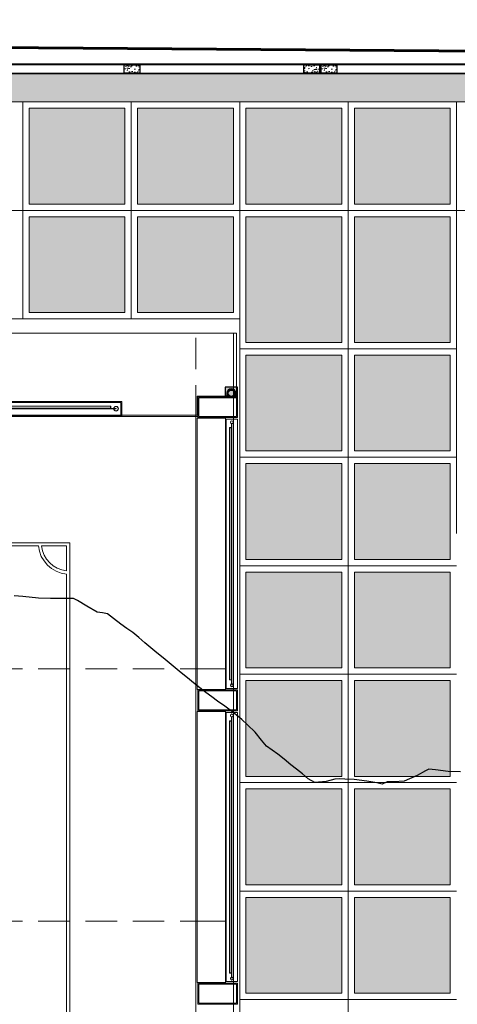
# Model space of a CAD drawing. Header units: millimetres. Extents: x -8931983 to 9630244, y 4 to 18563053.
# Tile 220 of 256: x 349113 to 349120, y 9282016 to 9282032. Entities that reach past the tile are written whole.
import ezdxf

# ---------------------------------------------------------------- set-up
doc = ezdxf.new("R2010")
doc.units = ezdxf.units.MM
doc.linetypes.add('CONTINUA', pattern=[0])
doc.linetypes.add('DASHED2', pattern=[0.375, 0.25, -0.125])
for name, color, linetype, lineweight in [('.', 7, 'Continuous', 0), ('0_ CUNETAS', 151, 'Continuous', 5), ('0_MUROS 2 BAJOS', 150, 'Continuous', 9), ('1.0 def', 7, 'Continuous', 0), ('A-FLOR-HRAL', 7, 'Continuous', 18), ('A-WALL-PATT', 7, 'Continuous', 18), ('Cerco Perimetrico', 151, 'Continuous', 18), ('HIERVA', 108, 'Continuous', 0), ('juntas', 7, 'Continuous', 5), ('JUNTAS DE DILATACIÓN', 160, 'CONTINUA', 9), ('TARRAJEO', 32, 'Continuous', 0), ('vereda', 254, 'Continuous', 5), ('Voley', 2, 'Continuous', 5)]:
    doc.layers.add(name, color=color, linetype=linetype, lineweight=lineweight)
for name, color, linetype, lineweight, true_color in [('0_COLUMNA ACHURADO', 250, 'Continuous', 0, 0x363636), ('0_PISOS', 252, 'Continuous', 0, 0x8a8a8a), ('PISO Cemento pulido', 254, 'Continuous', 5, 0xd1d1d1), ('tuberia des. fluvial ftt', 169, 'Continuous', 0, 0x232d53)]:
    doc.layers.add(name, color=color, linetype=linetype, lineweight=lineweight, true_color=true_color)
doc.layers.add('C-TOPO', color=7, linetype='Continuous')
doc.layers.add('COLUMNA T.E', color=6, linetype='Continuous')

# ---------------------------------------------------------------- blocks, each defined once
blk = doc.blocks.new('LINEAS DE COLOR NEGRO')
at = {"layer": 'Voley', "color": 18, "lineweight": 0, "true_color": 0x000000}
for p, q in [((31.648, -31.3), (31.648, -12.3)), ((29.648, -23.298), (29.648, -29.3)), ((29.598, -28.803), (29.598, -28.05)), ((29.598, -29.25), (29.598, -28.853)), ((29.648, -29.3), (1.648, -29.3)), ((15.673, -29.25), (29.15, -29.25)), ((29.201, -29.25), (29.598, -29.25)), ((31.673, -30.126), (31.673, -31.323)), ((-0.352, -31.3), (31.648, -31.3))]:
    blk.add_line(p, q, dxfattribs=at)
for radius, start, end in [(0.5, 95.7392, 174.2608), (0.45, 96.3794, 173.6206)]:
    blk.add_arc((29.648, -29.3), radius, start, end, dxfattribs=at)
blk = doc.blocks.new('cerco de malla - H_2_0-4363173-PLANTA GENERAL')
at = {"layer": 'Voley', "color": 251, "true_color": 0x636466}
for p, q in [((0, 0.007), (0.033, 0.007)), ((0, 0.007), (0, 0.004)), ((0.034, 0.004), (0, 0.004)), ((0.037, 0.007), (0.038, 0.007)), ((0.038, 0.004), (0.038, 0.009)), ((0.038, 0.009), (0.085, 0.009)), ((0.085, 0.004), (0.038, 0.004)), ((4.015, 0.042), (0.085, 0.042)), ((0.085, 0.009), (0.085, 0.042)), ((4.015, 0.042), (0.085, 0.042)), ((0.085, 0.009), (0.085, 0.004)), ((0.123, 0.009), (0.085, 0.009)), ((0.085, 0.004), (0.123, 0.004)), ((0.088, 0.039), (0.088, 0.01)), ((0.088, 0.015), (0.12, 0.015)), ((0.088, 0.01), (0.088, 0.015)), ((0.12, 0.01), (0.088, 0.01)), ((0.12, 0.015), (0.12, 0.01)), ((3.98, 0.015), (0.12, 0.015)), ((2.031, 0.01), (0.12, 0.01)), ((0.123, 0.004), (0.123, 0.009)), ((0.123, 0.007), (2.031, 0.007)), ((2.031, 0.006), (0.123, 0.006)), ((2.031, 0.004), (0.123, 0.004)), ((2.031, 0.007), (2.031, 0.01)), ((2.031, 0.01), (2.069, 0.01)), ((2.069, 0.007), (2.031, 0.007)), ((2.031, 0.007), (2.031, 0.004)), ((2.031, 0.004), (2.069, 0.004)), ((2.069, 0.01), (2.069, 0.007)), ((3.98, 0.01), (2.069, 0.01)), ((2.069, 0.007), (3.977, 0.007)), ((2.069, 0.004), (2.069, 0.007)), ((3.977, 0.006), (2.069, 0.006)), ((3.977, 0.004), (2.069, 0.004)), ((4.015, 0.009), (3.977, 0.009)), ((3.977, 0.009), (3.977, 0.004)), ((3.977, 0.004), (4.015, 0.004)), ((3.98, 0.015), (4.012, 0.015)), ((3.98, 0.01), (3.98, 0.015)), ((4.012, 0.01), (3.98, 0.01)), ((4.012, 0.01), (4.012, 0.039)), ((4.012, 0.015), (4.012, 0.01)), ((4.015, 0.042), (4.015, 0.009)), ((4.015, 0.009), (4.063, 0.009)), ((4.015, 0.004), (4.015, 0.009)), ((4.063, 0.004), (4.015, 0.004)), ((4.063, 0.009), (4.063, 0.004))]:
    blk.add_line(p, q, dxfattribs=at)
for centre, radius, start, end in [((0, 0.004), 0.0375, 0, 180), ((0, 0.004), 0.0375, 180, 360), ((0, 0.004), 0.0343, 0, 180), ((0, 0.004), 0.0343, 180, 360), ((0.085, 0.039), 0.00317, 0, 90), ((0.091, 0.01), 0.00317, 180, 211.0682), ((4.009, 0.01), 0.00318, 328.9318, 360), ((4.015, 0.039), 0.00317, 90, 180), ((4.1, 0.004), 0.0375, 0, 180), ((4.1, 0.004), 0.0375, 180, 0), ((4.1, 0.004), 0.0343, 360, 180), ((4.1, 0.004), 0.0343, 180, 360)]:
    blk.add_arc(centre, radius, start, end, dxfattribs=at)
for points, knots in [([(0.085, 0.042), (0.085, 0.042), (0.086, 0.042), (0.086, 0.042), (0.087, 0.042), (0.087, 0.042), (0.087, 0.041), (0.087, 0.041), (0.087, 0.041), (0.088, 0.041), (0.088, 0.041), (0.088, 0.04), (0.088, 0.04), (0.088, 0.039), (0.088, 0.039)], [-1, -1, -1, -1, -0.833333, -0.75, -0.666667, -0.625, -0.583333, -0.5, -0.458333, -0.416667, -0.333333, -0.25, -0.166667, 0, 0, 0, 0]), ([(4.012, 0.039), (4.012, 0.039), (4.012, 0.04), (4.012, 0.04), (4.012, 0.041), (4.012, 0.041), (4.013, 0.041), (4.013, 0.041), (4.013, 0.041), (4.013, 0.042), (4.014, 0.042), (4.014, 0.042), (4.014, 0.042), (4.015, 0.042), (4.015, 0.042)], [0, 0, 0, 0, 0.166667, 0.25, 0.333333, 0.416667, 0.458333, 0.5, 0.583333, 0.666667, 0.708333, 0.75, 0.833333, 1, 1, 1, 1])]:
    blk.add_open_spline(points, degree=3, knots=knots, dxfattribs=at)
blk = doc.blocks.new('cerco de malla - h_2_435-4214715-PLANTA GENERAL')
at = {"layer": 'Voley', "color": 251, "true_color": 0x636466}
for p, q in [((0, 0.007), (0.021, 0.007)), ((0, 0.007), (0, 0.004)), ((0.022, 0.004), (0, 0.004)), ((0.025, 0.004), (0.025, 0.009)), ((0.025, 0.009), (0.085, 0.009)), ((0.085, 0.004), (0.025, 0.004)), ((4.085, 0.042), (0.085, 0.042)), ((4.085, 0.042), (0.085, 0.042)), ((0.085, 0.009), (0.085, 0.042)), ((0.085, 0.009), (0.085, 0.004)), ((0.123, 0.009), (0.085, 0.009)), ((0.085, 0.004), (0.123, 0.004)), ((0.088, 0.039), (0.088, 0.01)), ((0.088, 0.015), (0.12, 0.015)), ((0.088, 0.01), (0.088, 0.015)), ((0.12, 0.01), (0.088, 0.01)), ((4.05, 0.015), (0.12, 0.015)), ((2.066, 0.01), (0.12, 0.01)), ((0.123, 0.004), (0.123, 0.009)), ((0.123, 0.007), (2.066, 0.007)), ((2.066, 0.006), (0.123, 0.006)), ((2.066, 0.004), (0.123, 0.004)), ((2.066, 0.007), (2.066, 0.01)), ((2.066, 0.01), (2.104, 0.01)), ((2.066, 0.007), (2.066, 0.004)), ((2.066, 0.004), (2.104, 0.004)), ((2.104, 0.01), (2.104, 0.007)), ((4.05, 0.01), (2.104, 0.01)), ((2.104, 0.007), (4.047, 0.007)), ((2.104, 0.004), (2.104, 0.007)), ((4.047, 0.006), (2.104, 0.006)), ((4.047, 0.004), (2.104, 0.004)), ((4.085, 0.009), (4.047, 0.009)), ((4.047, 0.009), (4.047, 0.004)), ((4.047, 0.004), (4.085, 0.004)), ((4.05, 0.015), (4.082, 0.015)), ((4.05, 0.01), (4.05, 0.015)), ((4.082, 0.01), (4.05, 0.01)), ((4.082, 0.01), (4.082, 0.039)), ((4.082, 0.015), (4.082, 0.01)), ((4.085, 0.042), (4.085, 0.009)), ((4.085, 0.009), (4.145, 0.009)), ((4.085, 0.004), (4.085, 0.009)), ((4.145, 0.004), (4.085, 0.004)), ((4.145, 0.009), (4.145, 0.004))]:
    blk.add_line(p, q, dxfattribs=at)
for centre, radius, start, end in [((0, 0.004), 0.025, 0, 180), ((0, 0.004), 0.025, 180, 360), ((0, 0.004), 0.0218, 0, 180), ((0, 0.004), 0.0218, 180, 360), ((0, 0.004), 0.0218, 142.4111, 145.3367), ((0, 0.004), 0.0218, 107.2326, 109.3015), ((0, 0.004), 0.0218, 70.6985, 72.7674), ((0, 0.004), 0.0218, 34.6633, 37.5889), ((0.085, 0.039), 0.00317, 360, 90), ((0.091, 0.01), 0.00317, 180, 211.0682), ((4.079, 0.01), 0.00318, 328.9318, 360), ((4.085, 0.039), 0.00318, 90, 180), ((4.17, 0.004), 0.025, 0, 180), ((4.17, 0.004), 0.025, 180, 0), ((4.17, 0.004), 0.0218, 360, 180), ((4.17, 0.004), 0.0218, 180, 360), ((4.17, 0.004), 0.0218, 142.4111, 145.3367), ((4.17, 0.004), 0.0218, 107.2326, 109.3015), ((4.17, 0.004), 0.0218, 70.6985, 72.7674), ((4.17, 0.004), 0.0218, 34.6633, 37.5889), ((0, 0.004), 0.0218, 214.6633, 217.5889), ((0, 0.004), 0.0218, 250.6985, 252.7674), ((0, 0.004), 0.0218, 287.2326, 289.3015), ((0, 0.004), 0.0218, 322.4111, 325.3367), ((4.17, 0.004), 0.0218, 214.6633, 217.5889), ((4.17, 0.004), 0.0218, 250.6985, 252.7674), ((4.17, 0.004), 0.0218, 287.2326, 289.3015), ((4.17, 0.004), 0.0218, 322.4111, 325.3367)]:
    blk.add_arc(centre, radius, start, end, dxfattribs=at)
for points, knots in [([(0.085, 0.042), (0.085, 0.042), (0.086, 0.042), (0.086, 0.042), (0.087, 0.042), (0.087, 0.042), (0.087, 0.041), (0.087, 0.041), (0.087, 0.041), (0.088, 0.041), (0.088, 0.041), (0.088, 0.04), (0.088, 0.04), (0.088, 0.039), (0.088, 0.039)], [-1, -1, -1, -1, -0.833333, -0.75, -0.666667, -0.625, -0.583333, -0.5, -0.458333, -0.416667, -0.333333, -0.25, -0.166667, 0, 0, 0, 0]), ([(4.082, 0.039), (4.082, 0.039), (4.082, 0.04), (4.082, 0.04), (4.082, 0.041), (4.082, 0.041), (4.083, 0.041), (4.083, 0.041), (4.083, 0.041), (4.083, 0.042), (4.084, 0.042), (4.084, 0.042), (4.084, 0.042), (4.085, 0.042), (4.085, 0.042)], [0, 0, 0, 0, 0.166667, 0.25, 0.333333, 0.416667, 0.458333, 0.5, 0.583333, 0.666667, 0.708333, 0.75, 0.833333, 1, 1, 1, 1])]:
    blk.add_open_spline(points, degree=3, knots=knots, dxfattribs=at)
blk = doc.blocks.new('montante')
at = {"linetype": 'Continuous', "true_color": 0xffffff}
blk.add_hatch(color=7, dxfattribs=at).paths.add_polyline_path([(-0.095, 0.1), (-0.095, -0.1), (0.055, -0.1), (0.055, 0.1)])
at = {"layer": '0_MUROS 2 BAJOS', "lineweight": 30}
blk.add_lwpolyline([(-0.095, 0.1), (-0.095, -0.1), (0.055, -0.1), (0.055, 0.1)], close=True, dxfattribs=at)
at = {"layer": 'tuberia des. fluvial ftt', "color": 6, "lineweight": 30}
for p, q in [((0, 0.07), (0.045, 0.07)), ((0, 0.06), (0.055, 0.06)), ((0.045, 0.07), (0.045, 0.095)), ((0, -0.06), (0.055, -0.06)), ((0, -0.07), (0.045, -0.07)), ((0.045, -0.07), (0.045, -0.095))]:
    blk.add_line(p, q, dxfattribs=at)
at = {"layer": 'tuberia des. fluvial ftt', "color": 4, "lineweight": 30}
blk.add_circle((0, 0), 0.05, dxfattribs=at)
at = {"layer": 'tuberia des. fluvial ftt', "color": 6, "lineweight": 30}
for centre, radius, start, end in [((0, 0), 0.07, 90, 270), ((0, 0), 0.06, 90, 270), ((0.05, 0.095), 0.005, 0, 180), ((0.05, -0.095), 0.005, 180, 0)]:
    blk.add_arc(centre, radius, start, end, dxfattribs=at)
blk = doc.blocks.new('POLIDEPORTIVO')
at = {"layer": 'A-WALL-PATT', "lineweight": 18}
h = blk.add_hatch(dxfattribs=at)
h.set_pattern_fill('FP_19', color=256, angle=180, style=0, pattern_type=2)
h.set_pattern_definition([(180, (374637.036554, 9249312.05427), (-0.2032, -0.0508), [0.01676, -0.13564, 0.01676, -0.13564, -0.8128]), (180, (374637.036554, 9249312.05427), (-0.2032, -0.0508), [-0.3048, 0.01676, -0.28804, 0.01676, -0.13564, -0.3556]), (180, (374637.036554, 9249312.05427), (-0.2032, -0.0508), [-0.762, 0.01676, -0.08484, 0.01676, -0.23724]), (300, (374636.959554, 9249312.02827), (0.1455941, -0.15057636), [0.01676, -0.13564, 0.01676, -0.13564, -0.8128]), (300, (374636.959554, 9249312.02827), (0.1455941, -0.15057636), [-0.3048, 0.01676, -0.28804, 0.01676, -0.13564, -0.3556]), (300, (374636.959554, 9249312.02827), (0.1455941, -0.15057636), [-0.762, 0.01676, -0.08484, 0.01676, -0.23724]), (60, (374636.934554, 9249311.92727), (0.0576059, 0.20137636), [0.01676, -0.13564, 0.01676, -0.13564, -0.8128]), (60, (374636.934554, 9249311.92727), (0.0576059, 0.20137636), [-0.3048, 0.01676, -0.28804, 0.01676, -0.13564, -0.3556]), (60, (374636.934554, 9249311.92727), (0.0576059, 0.20137636), [-0.762, 0.01676, -0.08484, 0.01676, -0.23724])])
h.paths.add_polyline_path([(374627.619, 9249311.896), (374627.373, 9249311.896), (374627.373, 9249311.881), (374627.973, 9249311.881), (374627.973, 9249311.896), (374627.841, 9249311.896)])
at = {"layer": '1.0 def', "color": 18, "lineweight": 0, "true_color": 0x000000}
for p, q in [((374627.973, 9249313.221), (374604.623, 9249313.221)), ((374627.973, 9249312.221), (374627.973, 9249313.221)), ((374627.348, 9249311.921), (374627.348, 9249312.221)), ((374627.348, 9249312.221), (374627.973, 9249312.221)), ((374627.798, 9249311.871), (374627.348, 9249311.871)), ((374627.348, 9249311.871), (374627.348, 9249307.571)), ((374627.798, 9249307.571), (374627.798, 9249311.871)), ((374627.808, 9249311.856), (374627.808, 9249307.586)), ((374627.988, 9249311.856), (374627.808, 9249311.856)), ((374627.988, 9249307.586), (374627.988, 9249311.856)), ((374627.348, 9249307.571), (374627.798, 9249307.571)), ((374627.808, 9249307.586), (374627.988, 9249307.586)), ((374627.798, 9249307.221), (374627.348, 9249307.221)), ((374627.348, 9249307.221), (374627.348, 9249302.921)), ((374627.798, 9249302.921), (374627.798, 9249307.221)), ((374627.808, 9249307.206), (374627.808, 9249302.936)), ((374627.988, 9249307.206), (374627.808, 9249307.206)), ((374627.988, 9249302.936), (374627.988, 9249307.206)), ((374627.808, 9249302.936), (374627.988, 9249302.936)), ((374627.348, 9249302.921), (374627.798, 9249302.921))]:
    blk.add_line(p, q, dxfattribs=at)
at = {"layer": '1.0 def', "color": 251, "lineweight": 0, "true_color": 0x636466}
for p, q in [((374627.988, 9249312.211), (374627.358, 9249312.211)), ((374627.358, 9249312.211), (374627.358, 9249311.881)), ((374627.373, 9249312.196), (374627.973, 9249312.196)), ((374627.373, 9249311.896), (374627.373, 9249312.196)), ((374627.973, 9249312.196), (374627.973, 9249311.896)), ((374627.988, 9249312.13), (374627.988, 9249312.211)), ((374609.57, 9249312.136), (374626.151, 9249312.136)), ((374626.136, 9249312.121), (374609.585, 9249312.121)), ((374626.136, 9249311.921), (374626.136, 9249312.121)), ((374626.151, 9249312.136), (374626.151, 9249311.906)), ((374627.988, 9249311.881), (374627.988, 9249312.13)), ((374626.151, 9249311.906), (374609.57, 9249311.906)), ((374609.585, 9249311.921), (374626.136, 9249311.921)), ((374627.358, 9249311.881), (374627.988, 9249311.881)), ((374627.973, 9249311.896), (374627.373, 9249311.896)), ((374627.988, 9249307.561), (374627.358, 9249307.561)), ((374627.358, 9249307.561), (374627.358, 9249307.231)), ((374627.373, 9249307.546), (374627.973, 9249307.546)), ((374627.373, 9249307.246), (374627.373, 9249307.546)), ((374627.973, 9249307.546), (374627.973, 9249307.246)), ((374627.988, 9249307.231), (374627.988, 9249307.561)), ((374627.358, 9249307.231), (374627.988, 9249307.231)), ((374627.973, 9249307.246), (374627.373, 9249307.246)), ((374627.988, 9249302.911), (374627.358, 9249302.911)), ((374627.358, 9249302.911), (374627.358, 9249302.581)), ((374627.373, 9249302.896), (374627.973, 9249302.896)), ((374627.373, 9249302.596), (374627.373, 9249302.896)), ((374627.973, 9249302.896), (374627.973, 9249302.596)), ((374627.988, 9249302.581), (374627.988, 9249302.911)), ((374627.358, 9249302.581), (374627.988, 9249302.581)), ((374627.973, 9249302.596), (374627.373, 9249302.596))]:
    blk.add_line(p, q, dxfattribs=at)
at = {"layer": 'juntas', "linetype": 'DASHED2', "lineweight": 0, "ltscale": 2}
for p, q in [((374627.325, 9249311.896), (374627.325, 9249313.221)), ((374626.163, 9249311.896), (374627.325, 9249311.896)), ((374627.325, 9249311.896), (374627.325, 9249279.896)), ((374627.325, 9249311.896), (374627.35, 9249311.896)), ((374608.325, 9249307.896), (374627.325, 9249307.896)), ((374627.325, 9249307.896), (374627.8, 9249307.896)), ((374608.325, 9249303.896), (374627.325, 9249303.896)), ((374627.325, 9249303.896), (374627.8, 9249303.896))]:
    blk.add_line(p, q, dxfattribs=at)
at = {"rotation": 90}
blk.add_blockref('LINEAS DE COLOR NEGRO', (374596.025, 9249280.248), dxfattribs=at)
at = {"layer": '0_ CUNETAS', "color": 251, "lineweight": 0, "true_color": 0x636466, "rotation": 270}
blk.add_blockref('montante', (374627.888, 9249312.267), dxfattribs=at)
at = {"layer": 'A-FLOR-HRAL', "color": 253, "lineweight": 18, "true_color": 0xaaaaaa, "xscale": -1, "rotation": 360}
blk.add_blockref('cerco de malla - H_2_0-4363173-PLANTA GENERAL', (374626.061, 9249312.017), dxfattribs=at)
at = {"layer": 'A-FLOR-HRAL', "color": 253, "lineweight": 18, "true_color": 0xaaaaaa, "rotation": 90}
for p in [(374627.902, 9249307.636), (374627.902, 9249302.986)]:
    blk.add_blockref('cerco de malla - h_2_435-4214715-PLANTA GENERAL', p, dxfattribs=at)
blk = doc.blocks.new('topooooo')
at = {"layer": 'C-TOPO', "color": 31, "linetype": 'Continuous', "lineweight": 25, "elevation": 1.618, "flags": 128}
blk.add_lwpolyline([(-163.614, -146.952), (-163.771, -147.071), (-163.937, -147.18), (-164.028, -147.237), (-164.05, -147.292), (-164.109, -147.435), (-164.209, -147.633), (-164.329, -147.749), (-164.41, -147.814), (-164.449, -147.893), (-164.528, -147.932), (-164.662, -148.013), (-164.836, -148.122), (-164.954, -148.208), (-165.028, -148.265), (-165.077, -148.314), (-165.159, -148.425), (-165.286, -148.556), (-165.404, -148.576), (-165.528, -148.573), (-165.644, -148.579), (-165.76, -148.582), (-165.898, -148.582), (-166.028, -148.582), (-166.135, -148.593), (-166.242, -148.6), (-166.367, -148.576), (-166.528, -148.543), (-166.691, -148.53), (-166.817, -148.525), (-166.922, -148.524), (-167.028, -148.525), (-167.159, -148.534), (-167.299, -148.543), (-167.413, -148.549), (-167.528, -148.555), (-167.648, -148.56), (-167.778, -148.564), (-167.903, -148.565), (-168.028, -148.564), (-168.153, -148.564), (-168.277, -148.565), (-168.403, -148.565), (-168.528, -148.565), (-168.653, -148.565), (-168.777, -148.565), (-168.907, -148.562), (-169.028, -148.563), (-169.143, -148.573), (-169.258, -148.584), (-169.407, -148.585), (-169.528, -148.59), (-169.598, -148.631), (-169.668, -148.674), (-169.858, -148.705), (-170.028, -148.728), (-170.097, -148.745), (-170.134, -148.777), (-170.175, -148.814), (-170.241, -148.868), (-170.377, -148.978), (-170.528, -149.094), (-170.736, -149.237), (-170.851, -149.314)], dxfattribs=at)

msp = doc.modelspace()

# ---------------------------------------------------------------- hatches: boundary and pattern name
at = {"layer": '.', "true_color": 0xadddf7, "transparency": 33554572}
h = msp.add_hatch(color=141, dxfattribs=at)
h.dxf.hatch_style = 1
h.paths.add_polyline_path([(349118.03152, 9282031.21222), (349118.05652, 9282031.21222), (349118.05652, 9282031.37222), (349118.03152, 9282031.37222)])
at = {"layer": '0_COLUMNA ACHURADO'}
h = msp.add_hatch(dxfattribs=at)
h.set_pattern_fill('AR-CONC', color=256, scale=0.00088, angle=270)
h.set_pattern_definition([(319.9999995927, (698235.97796, 18563948.82811), (-0.014026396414, -0.1603225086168), [0.016764, -0.184404]), (264.9999995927, (698235.97796, 18563948.82811), (0.1681300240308, 0.0310142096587), [0.0134112, -0.1475237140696]), (10.4514442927, (698235.9768, 18563948.81475), (0.1541036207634, -0.129308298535), [0.014247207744, -0.156719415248]), (316.1841995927, (698236.02267, 18563948.82811), (-0.0369972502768, -0.238549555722), [0.025146, -0.276606]), (6.6355572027, (698236.01958, 18563948.80823), (0.217734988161, -0.2089156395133), [0.021370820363, -0.235079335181]), (261.1841507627, (698236.02267, 18563948.8281), (0.21773498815, -0.208915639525), [0.0201167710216, -0.2212845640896]), (290.9999995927, (698236.01149, 18563948.80576), (-0.0899933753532, -0.133420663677), [0.016764, -0.184404]), (235.9999995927, (698236.01149, 18563948.80576), (0.162085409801, -0.0543857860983), [0.0134112, -0.1475232]), (341.4514445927, (698236.00399, 18563948.79464), (0.0720920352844, -0.1878064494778), [0.014247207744, -0.156719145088]), (307.49999959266, (698235.977963, 18563948.82811), (0.07440843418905, -0.00271797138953), [0, -0.14573504, 0, -0.1497584, 0, -0.148082]), (277.4999995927, (698235.97796, 18563948.82811), (0.0881589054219, -0.05880130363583), [0, -0.08538464, 0, -0.14238224, 0, -0.0564388]), (237.49999959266, (698235.977963, 18563948.877956), (-0.00504129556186, -0.119319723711), [0, -0.05588, 0, -0.1743456, 0, -0.2313432]), (227.4999995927, (698235.97796, 18563948.90031), (0.0223753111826, -0.1303536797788), [0, -0.072644, 0, -0.11578336, 0, -0.1642872])])
h.paths.add_polyline_path([(349114.93152, 9282031.35722), (349114.93152, 9282031.22722), (349115.18152, 9282031.22722), (349115.18152, 9282031.35722)])
h = msp.add_hatch(dxfattribs=at)
h.set_pattern_fill('AR-CONC', color=256, scale=0.00088, angle=90)
h.set_pattern_definition([(140, (-2.94894, 113.75384), (0.0140263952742, 0.1603225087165), [0.016764, -0.184404]), (85, (-2.94894, 113.75384), (-0.1681300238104, -0.031014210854), [0.0134112, -0.1475237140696]), (190.4514447, (-2.94777, 113.7672), (-0.1541036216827, 0.1293082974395), [0.014247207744, -0.156719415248]), (136.1842, (-2.99364, 113.75384), (0.036997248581, 0.238549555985), [0.025146, -0.276606]), (186.63555761, (-2.99056, 113.77372), (-0.217734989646, 0.2089156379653), [0.021370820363, -0.235079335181]), (81.18415117, (-2.99364, 113.75384), (-0.217734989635, 0.208915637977), [0.0201167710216, -0.2212845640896]), (111, (-2.98247, 113.77619), (0.0899933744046, 0.1334206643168), [0.016764, -0.184404]), (56, (-2.98247, 113.77619), (-0.1620854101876, 0.054385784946), [0.0134112, -0.1475232]), (161.451445, (-2.97497, 113.7873), (-0.0720920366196, 0.1878064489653), [0.014247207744, -0.156719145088]), (127.5, (-2.94894, 113.753836), (-0.07440843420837, 0.00271797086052), [0, -0.14573504, 0, -0.1497584, 0, -0.148082]), (97.5, (-2.94894, 113.75384), (-0.08815890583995, 0.0588013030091), [0, -0.08538464, 0, -0.14238224, 0, -0.0564388]), (57.5, (-2.94894, 113.70399), (0.00504129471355, 0.11931972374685), [0, -0.05588, 0, -0.1743456, 0, -0.2313432]), (47.5, (-2.94894, 113.68164), (-0.0223753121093, 0.1303536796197), [0, -0.072644, 0, -0.11578336, 0, -0.1642872])])
h.paths.add_polyline_path([(349118.03152, 9282031.22721), (349118.03152, 9282031.35721), (349117.78152, 9282031.35721), (349117.78152, 9282031.22721)])
h = msp.add_hatch(dxfattribs=at)
h.set_pattern_fill('AR-CONC', color=256, scale=0.00088, angle=270)
h.set_pattern_definition([(319.9999995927, (698239.10296, 18563948.82811), (-0.014026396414, -0.1603225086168), [0.016764, -0.184404]), (264.9999995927, (698239.10296, 18563948.82811), (0.1681300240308, 0.0310142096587), [0.0134112, -0.1475237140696]), (10.4514442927, (698239.1018, 18563948.81475), (0.1541036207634, -0.129308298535), [0.014247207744, -0.156719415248]), (316.1841995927, (698239.14767, 18563948.82811), (-0.0369972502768, -0.238549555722), [0.025146, -0.276606]), (6.6355572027, (698239.14458, 18563948.80823), (0.217734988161, -0.2089156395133), [0.021370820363, -0.235079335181]), (261.1841507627, (698239.14767, 18563948.82811), (0.21773498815, -0.208915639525), [0.0201167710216, -0.2212845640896]), (290.9999995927, (698239.13649, 18563948.80576), (-0.0899933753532, -0.133420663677), [0.016764, -0.184404]), (235.9999995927, (698239.13649, 18563948.80576), (0.162085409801, -0.0543857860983), [0.0134112, -0.1475232]), (341.4514445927, (698239.12899, 18563948.79464), (0.0720920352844, -0.1878064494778), [0.014247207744, -0.156719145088]), (307.49999959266, (698239.102963, 18563948.828114), (0.07440843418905, -0.00271797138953), [0, -0.14573504, 0, -0.1497584, 0, -0.148082]), (277.4999995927, (698239.10296, 18563948.82811), (0.0881589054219, -0.05880130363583), [0, -0.08538464, 0, -0.14238224, 0, -0.0564388]), (237.49999959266, (698239.102963, 18563948.87796), (-0.00504129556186, -0.119319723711), [0, -0.05588, 0, -0.1743456, 0, -0.2313432]), (227.4999995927, (698239.10296, 18563948.90031), (0.0223753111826, -0.1303536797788), [0, -0.072644, 0, -0.11578336, 0, -0.1642872])])
h.paths.add_polyline_path([(349118.05652, 9282031.35722), (349118.05652, 9282031.22722), (349118.30652, 9282031.22722), (349118.30652, 9282031.35722)])
at = {"layer": 'HIERVA', "lineweight": 0, "true_color": 0x136734, "transparency": 33554610}
h = msp.add_hatch(dxfattribs=at)
h.set_pattern_fill('GRASS', color=116, scale=0.012, angle=-114.506506)
h.set_pattern_definition([(335.4934938, (343646.55733, 9280804.51346), (0.285509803, 0.1067107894), [0.05715, -0.373902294]), (290.493494, (343646.55733, 9280804.51346), (0.285509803, 0.10671079), [0.05715, -0.24765]), (20.493494, (343646.55733, 9280804.51346), (-0.10671079, 0.285509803), [0.05715, -0.24765])])
h.paths.add_polyline_path([(349092.70281, 9282027.10454), (349092.10269, 9282027.10454), (349092.13772, 9281918.00139), (349091.10404, 9281918.00139), (349091.04784, 9282031.21222), (349161.76152, 9282031.21222), (349161.76152, 9281923.00139), (349161.0004, 9281923.00139), (349161.0004, 9281955.09947), (349160.2045, 9281955.1014), (349160.20446, 9281956.81947), (349160.20455, 9281957.04444), (349160.20455, 9281978.66944), (349160.20455, 9281988.05646), (349160.08467, 9281988.05442), (349160.08467, 9282030.76942), (349092.68467, 9282030.76942), (349092.68467, 9282027.32949), (349092.70346, 9282027.32949)])
at = {"layer": 'JUNTAS DE DILATACIÓN'}
h = msp.add_hatch(dxfattribs=at)
h.set_pattern_fill('ANSI34', color=256, scale=0.0029, angle=180.093964)
h.set_pattern_definition([(225.0939636, (354704.977387, 9283564.35411), (0.03912812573, -0.03899999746), []), (225.0939636, (354704.964365, 9283564.35409), (0.03912812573, -0.03899999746), []), (225.0939636, (354704.951344, 9283564.35407), (0.03912812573, -0.03899999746), []), (225.0939636, (354704.93832, 9283564.354047), (0.03912812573, -0.03899999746), [])])
h.paths.add_polyline_path([(349118.03152, 9282031.21222), (349118.05652, 9282031.21222), (349118.05652, 9282031.37222), (349118.03152, 9282031.37222)])
at = {"layer": 'PISO Cemento pulido', "true_color": 0xdfe0e1, "transparency": 33554610}
for points in [[(349114.94467, 9282029.14942), (349114.94467, 9282030.66942), (349113.42467, 9282030.66942), (349113.42467, 9282029.14942)], [(349116.66467, 9282029.14942), (349116.66467, 9282030.66942), (349115.14467, 9282030.66942), (349115.14467, 9282029.14942)], [(349116.86467, 9282030.66942), (349116.86467, 9282029.14942), (349118.38467, 9282029.14942), (349118.38467, 9282030.66942)], [(349118.58459, 9282030.66942), (349118.58459, 9282029.14942), (349120.10459, 9282029.14942), (349120.10459, 9282030.66942)], [(349114.94467, 9282027.42942), (349114.94467, 9282028.94942), (349113.42467, 9282028.94942), (349113.42467, 9282027.42942)], [(349116.66467, 9282027.42942), (349116.66467, 9282028.94942), (349115.14467, 9282028.94942), (349115.14467, 9282027.42942)], [(349118.38467, 9282028.94942), (349116.86467, 9282028.94942), (349116.86467, 9282026.95455), (349118.38467, 9282026.95455)], [(349120.10467, 9282028.94942), (349118.58467, 9282028.94942), (349118.58467, 9282026.95455), (349120.10467, 9282026.95455)], [(349118.38467, 9282026.75455), (349116.86467, 9282026.75455), (349116.86467, 9282025.23455), (349118.38467, 9282025.23455)], [(349120.10467, 9282026.75455), (349118.58467, 9282026.75455), (349118.58467, 9282025.23455), (349120.10467, 9282025.23455)], [(349118.38467, 9282025.03455), (349116.86467, 9282025.03455), (349116.86467, 9282023.51455), (349118.38467, 9282023.51455)], [(349120.10467, 9282025.03455), (349118.58467, 9282025.03455), (349118.58467, 9282023.51455), (349120.10467, 9282023.51455)], [(349118.38467, 9282023.31455), (349116.86467, 9282023.31455), (349116.86467, 9282021.79455), (349118.38467, 9282021.79455)], [(349120.10467, 9282023.31455), (349118.58467, 9282023.31455), (349118.58467, 9282021.79455), (349120.10467, 9282021.79455)], [(349118.38467, 9282021.59455), (349116.86467, 9282021.59455), (349116.86467, 9282020.07455), (349118.38467, 9282020.07455)], [(349120.10467, 9282021.59455), (349118.58467, 9282021.59455), (349118.58467, 9282020.07455), (349120.10467, 9282020.07455)], [(349118.38467, 9282019.87455), (349116.86467, 9282019.87455), (349116.86467, 9282018.35455), (349118.38467, 9282018.35455)], [(349120.10467, 9282019.87455), (349118.58467, 9282019.87455), (349118.58467, 9282018.35455), (349120.10467, 9282018.35455)], [(349118.38467, 9282018.15455), (349116.86467, 9282018.15455), (349116.86467, 9282016.63455), (349118.38467, 9282016.63455)], [(349120.10467, 9282018.15455), (349118.58467, 9282018.15455), (349118.58467, 9282016.63455), (349120.10467, 9282016.63455)]]:
    msp.add_hatch(color=254, dxfattribs=at).paths.add_polyline_path(points)

# ---------------------------------------------------------------- linework, layer by layer
at = {"color": 30, "lineweight": 60, "elevation": 261.841, "flags": 128}
msp.add_lwpolyline([(349173.45838, 9281917.0879), (349163.01479, 9281915.11892), (349143.53652, 9281913.73757), (349122.00651, 9281912.37674), (349088.83606, 9281910.73783), (349063.16846, 9281910.3495), (349030.94839, 9281909.71668), (349003.21224, 9281910.56324), (348975.32052, 9281916.98414), (348966.78263, 9281919.77722), (348952.67278, 9281925.69494), (348941.08189, 9281931.48859), (348957.62596, 9281949.86392), (348970.15819, 9281964.44856), (348993.1986, 9281990.36313), (349021.11185, 9282021.99717), (349037.45234, 9282040.69275), (349052.88909, 9282058.12173), (349067.25003, 9282048.15085), (349080.86742, 9282041.67234), (349093.44064, 9282036.79476), (349110.80115, 9282031.64533), (349134.80654, 9282031.47236), (349164.25029, 9282036.52899)], dxfattribs=at)
at = {"layer": '0_PISOS'}
for points, elevation in [([(349113.42467, 9282030.66942), (349114.94467, 9282030.66942), (349114.94467, 9282029.14942), (349113.42467, 9282029.14942)], -20.54864), ([(349115.14467, 9282030.66942), (349116.66467, 9282030.66942), (349116.66467, 9282029.14942), (349115.14467, 9282029.14942)], 0), ([(349118.38467, 9282029.14942), (349116.86467, 9282029.14942), (349116.86467, 9282030.66942), (349118.38467, 9282030.66942)], 0), ([(349113.42467, 9282028.94942), (349114.94467, 9282028.94942), (349114.94467, 9282027.42942), (349113.42467, 9282027.42942)], -20.54864), ([(349115.14467, 9282028.94942), (349116.66467, 9282028.94942), (349116.66467, 9282027.42942), (349115.14467, 9282027.42942)], 0), ([(349116.86467, 9282026.95455), (349116.86467, 9282028.94942), (349118.38467, 9282028.94942), (349118.38467, 9282026.95455)], 0), ([(349118.58467, 9282026.95455), (349118.58467, 9282028.94942), (349120.10467, 9282028.94942), (349120.10467, 9282026.95455)], 0), ([(349116.86467, 9282025.23455), (349116.86467, 9282026.75455), (349118.38467, 9282026.75455), (349118.38467, 9282025.23455)], -20.54864), ([(349118.58467, 9282025.23455), (349118.58467, 9282026.75455), (349120.10467, 9282026.75455), (349120.10467, 9282025.23455)], -20.54864), ([(349116.86467, 9282023.51455), (349116.86467, 9282025.03455), (349118.38467, 9282025.03455), (349118.38467, 9282023.51455)], -41.09728), ([(349118.58467, 9282023.51455), (349118.58467, 9282025.03455), (349120.10467, 9282025.03455), (349120.10467, 9282023.51455)], -41.09728), ([(349116.86467, 9282021.79455), (349116.86467, 9282023.31455), (349118.38467, 9282023.31455), (349118.38467, 9282021.79455)], -61.64591), ([(349118.58467, 9282021.79455), (349118.58467, 9282023.31455), (349120.10467, 9282023.31455), (349120.10467, 9282021.79455)], -61.64591), ([(349116.86467, 9282020.07455), (349116.86467, 9282021.59455), (349118.38467, 9282021.59455), (349118.38467, 9282020.07455)], -82.19455), ([(349118.58467, 9282020.07455), (349118.58467, 9282021.59455), (349120.10467, 9282021.59455), (349120.10467, 9282020.07455)], -82.19455), ([(349116.86467, 9282018.35455), (349116.86467, 9282019.87455), (349118.38467, 9282019.87455), (349118.38467, 9282018.35455)], -102.74319), ([(349118.58467, 9282018.35455), (349118.58467, 9282019.87455), (349120.10467, 9282019.87455), (349120.10467, 9282018.35455)], -102.74319), ([(349116.86467, 9282016.63455), (349116.86467, 9282018.15455), (349118.38467, 9282018.15455), (349118.38467, 9282016.63455)], -123.29183), ([(349118.58467, 9282016.63455), (349118.58467, 9282018.15455), (349120.10467, 9282018.15455), (349120.10467, 9282016.63455)], -123.29183)]:
    msp.add_lwpolyline(points, close=True, dxfattribs=dict(at, elevation=elevation))
msp.add_lwpolyline([(349120.10459, 9282029.14942), (349118.58459, 9282029.14942), (349118.58459, 9282030.66942), (349120.10459, 9282030.66942)], close=True, dxfattribs=at)
at = {"layer": 'Cerco Perimetrico'}
for p, q in [((349161.90652, 9282031.35722), (349090.90285, 9282031.35722)), ((349161.77652, 9282031.22722), (349091.03284, 9282031.22722))]:
    msp.add_line(p, q, dxfattribs=at)
at = {"layer": 'COLUMNA T.E', "lineweight": 30, "ltscale": 1.87}
for points in [[(349115.18152, 9282031.22722), (349114.93152, 9282031.22722), (349114.93152, 9282031.35722), (349115.18152, 9282031.35722)], [(349117.78152, 9282031.35721), (349118.03152, 9282031.35721), (349118.03152, 9282031.22721), (349117.78152, 9282031.22721)], [(349118.30652, 9282031.22722), (349118.05652, 9282031.22722), (349118.05652, 9282031.35722), (349118.30652, 9282031.35722)]]:
    msp.add_lwpolyline(points, close=True, dxfattribs=at)
at = {"layer": 'JUNTAS DE DILATACIÓN'}
msp.add_lwpolyline([(349118.03152, 9282031.21222), (349118.05652, 9282031.21222), (349118.05652, 9282031.37222), (349118.03152, 9282031.37222)], close=True, dxfattribs=at)
at = {"layer": 'TARRAJEO'}
for p, q in [((349161.92152, 9282031.37222), (349090.88777, 9282031.37222)), ((349161.76152, 9282031.21222), (349091.04784, 9282031.21222))]:
    msp.add_line(p, q, dxfattribs=at)
at = {"layer": 'vereda'}
for p, q in [((349092.68467, 9282030.76942), (349158.33967, 9282030.76942)), ((349113.32467, 9282030.76942), (349113.32467, 9282027.32942)), ((349115.04467, 9282030.76942), (349115.04467, 9282027.32942)), ((349116.76467, 9282030.76942), (349116.76467, 9281992.45455)), ((349118.48463, 9282028.57455), (349118.48467, 9282030.76942)), ((349120.20459, 9282029.02442), (349120.20459, 9282030.76942)), ((349116.76467, 9282029.04942), (349092.68467, 9282029.04942)), ((349116.76467, 9282029.04942), (349120.20459, 9282029.04942)), ((349158.33967, 9282029.04942), (349120.20459, 9282029.04942)), ((349120.20459, 9282023.92442), (349120.20459, 9282029.02442)), ((349118.48467, 9282028.57455), (349118.48467, 9281992.45455)), ((349118.58467, 9282028.47455), (349118.58467, 9282026.95455)), ((349092.68467, 9282027.32949), (349116.76467, 9282027.32949)), ((349116.66467, 9282027.10455), (349116.66467, 9281992.45455)), ((349116.76467, 9282026.85455), (349120.20467, 9282026.85455)), ((349116.76467, 9282025.13455), (349120.20467, 9282025.13455)), ((349116.76467, 9282023.41455), (349120.20467, 9282023.41455)), ((349116.76467, 9282021.69455), (349120.20467, 9282021.69455)), ((349116.76467, 9282019.97455), (349120.20467, 9282019.97455)), ((349116.76467, 9282018.25455), (349120.20467, 9282018.25455)), ((349116.76467, 9282016.53455), (349120.20467, 9282016.53455))]:
    msp.add_line(p, q, dxfattribs=at)
at = {"layer": 'vereda', "elevation": -4.39971}
msp.add_lwpolyline([(349092.70281, 9282027.10454), (349092.10269, 9282027.10454), (349092.13772, 9281918.00139), (349091.10404, 9281918.00139), (349091.04784, 9282031.21222), (349161.76152, 9282031.21222), (349161.76152, 9281923.00139), (349161.0004, 9281923.00139), (349161.0004, 9281955.09947), (349160.20446, 9281955.09947), (349160.20455, 9281956.81947), (349160.20455, 9281957.04444), (349160.20454, 9281978.66944), (349160.20455, 9281988.05646), (349160.08467, 9281988.05442), (349160.08467, 9282030.76942), (349092.68467, 9282030.76942), (349092.68467, 9282027.32949), (349092.70346, 9282027.32949), (349092.70281, 9282027.10454)], dxfattribs=at)

# ---------------------------------------------------------------- block references
at = {"color": 240, "lineweight": 30, "true_color": 0xed1f24}
msp.add_blockref('POLIDEPORTIVO', (-25511.25622, 32713.88328, 0), dxfattribs=at)
at = {"layer": 'vereda', "rotation": 320.4010421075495}
msp.add_blockref('topooooo', (349340.00467, 9282029.08654, 261.841), dxfattribs=at)

doc.saveas('drawing.dxf')
